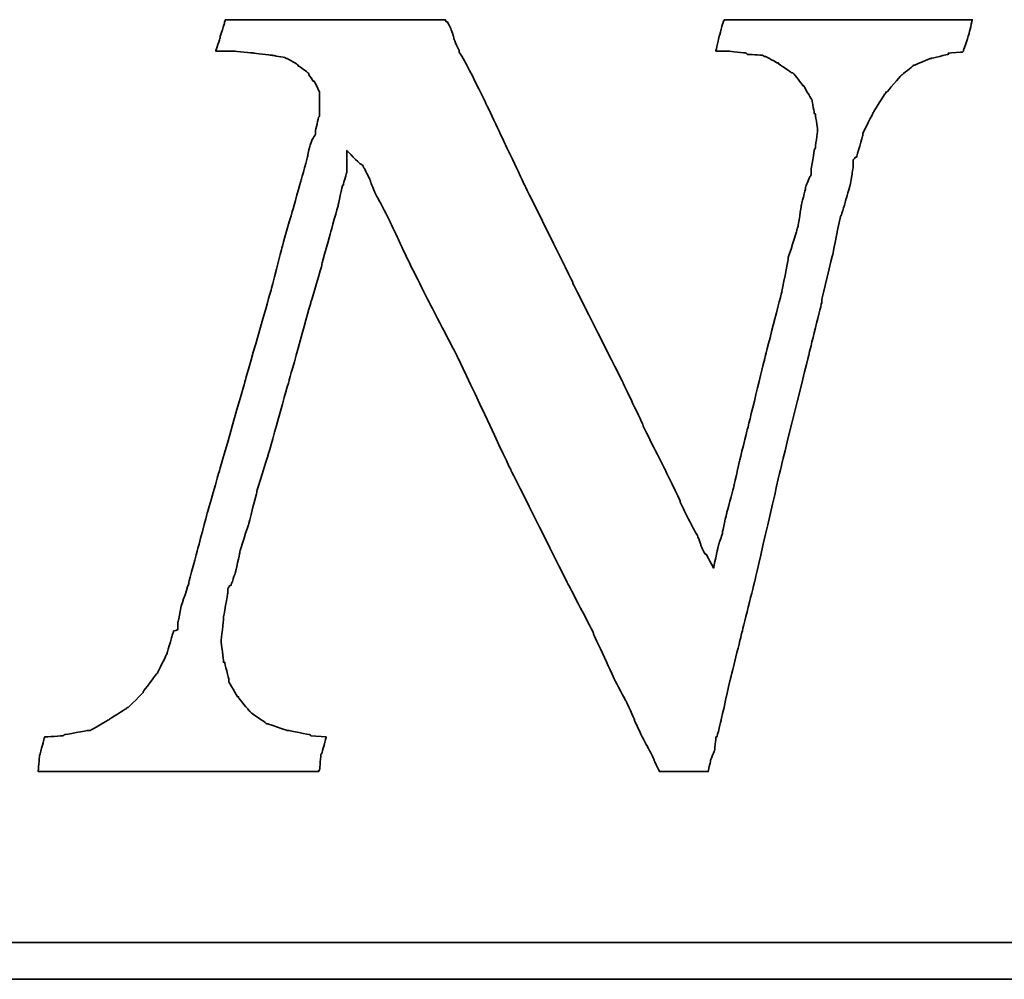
# Model space of a CAD drawing. Header units: millimetres. Extents: x -212 to 3135, y -1694 to 860.
# Tile 140 of 256: x 83.52 to 88.9, y -1119.65 to -1114.4. Entities that reach past the tile are written whole.
import ezdxf

# ---------------------------------------------------------------- set-up
doc = ezdxf.new("R2010")
doc.units = ezdxf.units.MM
doc.layers.add('DIM', color=4, linetype='CONTINUOUS')
doc.layers.add('layer 1', color=7, linetype='CONTINUOUS')

# ---------------------------------------------------------------- blocks, each defined once
blk = doc.blocks.new('TBI MOTION logo(完整正式版)')
at = {"layer": 'layer 1', "color": 22, "lineweight": 35}
for points, knots in [([(58.92625, -7.91875), (58.92625, -7.91875), (58.58625, -7.89375), (58.58625, -7.89375), (58.58625, -7.89375), (58.58625, -7.89375), (58.56625, -7.87125), (58.56625, -7.87125), (58.56625, -7.87125), (58.56625, -7.87125), (58.08375, -7.77375), (58.08375, -7.77375), (58.08375, -7.77375), (58.08375, -7.77375), (58.06125, -7.77375), (58.06125, -7.77375), (58.06125, -7.77375), (58.06125, -7.77375), (57.62625, -7.63125), (57.62625, -7.63125), (57.62625, -7.63125), (57.62625, -7.63125), (57.60625, -7.63125), (57.60625, -7.63125), (57.60625, -7.63125), (57.60625, -7.63125), (57.58125, -7.60625), (57.58125, -7.60625), (57.58125, -7.60625), (57.58125, -7.60625), (57.26625, -7.38875), (57.26625, -7.38875), (57.26625, -7.38875), (57.26625, -7.38875), (57.24625, -7.36875), (57.24625, -7.36875), (57.24625, -7.36875), (57.24625, -7.36875), (57.22125, -7.34375), (57.22125, -7.34375), (57.22125, -7.34375), (57.22125, -7.34375), (56.98125, -7.05375), (56.98125, -7.05375), (56.98125, -7.05375), (56.98125, -7.05375), (56.98125, -7.02875), (56.98125, -7.02875), (56.98125, -7.02875), (56.98125, -7.02875), (56.95625, -7.02875), (56.95625, -7.02875), (56.95625, -7.02875), (56.95625, -7.02875), (56.76625, -6.69625), (56.76625, -6.69625), (56.76625, -6.69625), (56.76625, -6.69625), (56.76625, -6.67125), (56.76625, -6.67125), (56.76625, -6.67125), (56.76625, -6.67125), (56.76625, -6.64875), (56.76625, -6.64875), (56.76625, -6.64875), (56.76625, -6.64875), (56.67125, -6.26375), (56.67125, -6.26375), (56.67125, -6.26375), (56.67125, -6.26375), (56.64625, -6.26375), (56.64625, -6.26375), (56.64625, -6.26375), (56.64625, -6.26375), (56.64625, -6.23875), (56.64625, -6.23875), (56.64625, -6.23875), (56.64625, -6.23875), (56.59625, -5.80875), (56.59625, -5.80875), (56.59625, -5.80875), (56.59625, -5.80875), (56.59625, -5.78375), (56.59625, -5.78375), (56.59625, -5.78375), (56.59625, -5.78375), (56.64625, -5.30375), (56.64625, -5.30375), (56.64625, -5.30375), (56.64625, -5.30375), (56.64625, -5.27875), (56.64625, -5.27875), (56.64625, -5.27875), (56.64625, -5.27875), (56.74125, -4.72875), (56.74125, -4.72875), (56.74125, -4.72875), (56.74125, -4.72875), (56.74125, -4.67875), (56.74125, -4.67875), (56.74125, -4.67875), (56.74125, -4.67875), (56.74125, -4.63375), (56.74125, -4.63375), (56.74125, -4.63375), (56.74125, -4.63375), (56.79125, -4.55875), (56.79125, -4.55875), (56.79125, -4.55875), (56.79125, -4.55875), (56.81125, -4.55875), (56.81125, -4.55875), (56.81125, -4.55875), (56.81125, -4.55875), (56.91125, -4.27375), (56.91125, -4.27375), (56.91125, -4.27375), (56.91125, -4.27375), (57.00625, -3.83874), (57.00625, -3.83874), (57.00625, -3.83874), (57.00625, -3.83874), (57.00625, -3.81374), (57.00625, -3.81374), (57.00625, -3.81374), (57.00625, -3.81374), (57.19875, -3.21374), (57.19875, -3.21374), (57.19875, -3.21374), (57.19875, -3.21374), (57.38625, -2.49625), (57.38625, -2.49625), (57.38625, -2.49625), (57.38625, -2.49625), (57.38625, -2.47374), (57.38625, -2.47374), (57.38625, -2.47374), (57.38625, -2.47374), (57.62625, -1.70375), (57.62625, -1.70375), (57.62625, -1.70375), (57.62625, -1.70375), (58.10625, 0.00125), (58.10625, 0.00125), (58.10625, 0.00125), (58.10625, 0.00125), (58.58625, 1.72625), (58.58625, 1.72625), (58.58625, 1.72625), (58.58625, 1.72625), (58.82625, 2.54125), (58.82625, 2.54125), (58.82625, 2.54125), (58.82625, 2.54125), (58.82625, 2.56374), (58.82625, 2.56374), (58.82625, 2.56374), (58.82625, 2.56374), (59.02125, 3.26125), (59.02125, 3.26125), (59.02125, 3.26125), (59.02125, 3.26125), (59.18625, 3.86125), (59.18625, 3.86125), (59.18625, 3.86125), (59.18625, 3.86125), (59.28625, 4.31875), (59.28625, 4.31875), (59.28625, 4.31875), (59.28625, 4.31875), (59.30625, 4.31875), (59.30625, 4.31875), (59.30625, 4.31875), (59.30625, 4.31875), (59.30625, 4.34125), (59.30625, 4.34125), (59.30625, 4.34125), (59.30625, 4.34125), (59.38125, 4.60625), (59.38125, 4.60625), (59.38125, 4.60625), (59.38125, 4.60625), (59.38125, 4.65125), (59.38125, 4.65125), (59.38125, 4.65125), (59.38125, 4.65125), (59.38125, 5.08625), (59.38125, 5.08625), (59.38125, 5.08625), (59.38125, 5.08625), (59.66625, 4.79624), (59.66625, 4.79624), (59.66625, 4.79624), (59.66625, 4.79624), (59.74125, 4.75124), (59.74125, 4.75124), (59.74125, 4.75124), (59.74125, 4.75124), (59.74125, 4.72624), (59.74125, 4.72624), (59.74125, 4.72624), (59.74125, 4.72624), (59.76125, 4.70124), (59.76125, 4.70124), (59.76125, 4.70124), (59.76125, 4.70124), (59.81125, 4.60625), (59.81125, 4.60625), (59.81125, 4.60625), (59.81125, 4.60625), (59.90625, 4.41125), (59.90625, 4.41125), (59.90625, 4.41125), (59.90625, 4.41125), (59.90625, 4.39125), (59.90625, 4.39125), (59.90625, 4.39125), (59.90625, 4.39125), (60.00375, 4.15124), (60.00375, 4.15124), (60.00375, 4.15124), (60.00375, 4.15124), (60.14625, 3.88374), (60.14625, 3.88374), (60.14625, 3.88374), (60.14625, 3.88374), (60.34125, 3.50124), (60.34125, 3.50124), (60.34125, 3.50124), (60.34125, 3.50124), (60.53125, 3.09125), (60.53125, 3.09125), (60.53125, 3.09125), (60.53125, 3.09125), (60.74625, 2.63625), (60.74625, 2.63625), (60.74625, 2.63625), (60.74625, 2.63625), (61.25125, 1.63124), (61.25125, 1.63124), (61.25125, 1.63124), (61.25125, 1.63124), (61.85125, 0.47625), (61.85125, 0.47625), (61.85125, 0.47625), (61.85125, 0.47625), (63.02625, -2.01874), (63.02625, -2.01874), (63.02625, -2.01874), (63.02625, -2.01874), (64.27625, -4.51374), (64.27625, -4.51374), (64.27625, -4.51374), (64.27625, -4.51374), (64.85125, -5.61375), (64.85125, -5.61375), (64.85125, -5.61375), (64.85125, -5.61375), (64.85125, -5.64125), (64.85125, -5.64125), (64.85125, -5.64125), (64.85125, -5.64125), (65.32875, -6.67125), (65.32875, -6.67125), (65.32875, -6.67125), (65.32875, -6.67125), (65.57125, -7.12875), (65.57125, -7.12875), (65.57125, -7.12875), (65.57125, -7.12875), (65.76125, -7.53625), (65.76125, -7.53625), (65.76125, -7.53625), (65.76125, -7.53625), (65.76125, -7.55625), (65.76125, -7.55625), (65.76125, -7.55625), (65.76125, -7.55625), (65.90375, -7.87125), (65.90375, -7.87125), (65.90375, -7.87125), (65.90375, -7.87125), (66.07125, -8.18125), (66.07125, -8.18125), (66.07125, -8.18125), (66.07125, -8.18125), (66.19125, -8.42375), (66.19125, -8.42375), (66.19125, -8.42375), (66.19125, -8.42375), (66.19125, -8.44375), (66.19125, -8.44375), (66.19125, -8.44375), (66.19125, -8.44375), (66.29125, -8.63875), (66.29125, -8.63875), (66.29125, -8.63875), (66.29125, -8.63875), (66.31125, -8.68625), (66.31125, -8.68625), (66.31125, -8.68625), (66.31125, -8.68625), (66.38375, -8.68625), (66.38375, -8.68625), (66.38375, -8.68625), (66.38375, -8.68625), (66.84125, -8.68625), (66.84125, -8.68625), (66.84125, -8.68625), (66.84125, -8.68625), (67.29625, -8.68625), (67.29625, -8.68625), (67.29625, -8.68625), (67.29625, -8.68625), (67.36625, -8.68625), (67.36625, -8.68625), (67.36625, -8.68625), (67.36625, -8.68625), (67.39125, -8.68625), (67.39125, -8.68625), (67.39125, -8.68625), (67.39125, -8.68625), (67.44125, -8.46875), (67.44125, -8.46875), (67.44125, -8.46875), (67.44125, -8.46875), (67.44125, -8.44375), (67.44125, -8.44375), (67.44125, -8.44375), (67.44125, -8.44375), (67.53625, -8.20375), (67.53625, -8.20375), (67.53625, -8.20375), (67.53625, -8.20375), (67.56125, -7.94375), (67.56125, -7.94375), (67.56125, -7.94375), (67.56125, -7.94375), (67.56125, -7.91875), (67.56125, -7.91875), (67.56125, -7.91875), (67.56125, -7.91875), (67.58625, -7.91875), (67.58625, -7.91875), (67.58625, -7.91875), (67.58625, -7.91875), (67.68125, -7.53625), (67.68125, -7.53625), (67.68125, -7.53625), (67.68125, -7.53625), (67.87375, -6.67125), (67.87375, -6.67125), (67.87375, -6.67125), (67.87375, -6.67125), (68.13625, -5.61375), (68.13625, -5.61375), (68.13625, -5.61375), (68.13625, -5.61375), (68.42375, -4.46374), (68.42375, -4.46374), (68.42375, -4.46374), (68.42375, -4.46374), (68.99875, -1.96874), (68.99875, -1.96874), (68.99875, -1.96874), (68.99875, -1.96874), (69.62625, 0.57625), (69.62625, 0.57625), (69.62625, 0.57625), (69.62625, 0.57625), (69.91125, 1.72625), (69.91125, 1.72625), (69.91125, 1.72625), (69.91125, 1.72625), (69.91125, 1.77625), (69.91125, 1.77625), (69.91125, 1.77625), (69.91125, 1.77625), (70.15125, 2.78124), (70.15125, 2.78124), (70.15125, 2.78124), (70.15125, 2.78124), (70.32125, 3.62125), (70.32125, 3.62125), (70.32125, 3.62125), (70.32125, 3.62125), (70.34125, 3.64625), (70.34125, 3.64625), (70.34125, 3.64625), (70.34125, 3.64625), (70.44125, 3.98125), (70.44125, 3.98125), (70.44125, 3.98125), (70.44125, 3.98125), (70.53625, 4.31875), (70.53625, 4.31875), (70.53625, 4.31875), (70.53625, 4.31875), (70.58125, 4.55875), (70.58125, 4.55875), (70.58125, 4.55875), (70.58125, 4.55875), (70.60625, 4.72624), (70.60625, 4.72624), (70.60625, 4.72624), (70.60625, 4.72624), (70.60625, 4.79624), (70.60625, 4.79624), (70.60625, 4.79624), (70.60625, 4.79624), (70.60625, 4.87125), (70.60625, 4.87125), (70.60625, 4.87125), (70.60625, 4.87125), (70.65625, 4.94125), (70.65625, 4.94125), (70.65625, 4.94125), (70.65625, 4.94125), (70.68125, 4.94125), (70.68125, 4.94125), (70.68125, 4.94125), (70.68125, 4.94125), (70.82125, 5.42125), (70.82125, 5.42125), (70.82125, 5.42125), (70.82125, 5.42125), (70.82125, 5.44625), (70.82125, 5.44625), (70.82125, 5.44625), (70.82125, 5.44625), (70.82125, 5.47125), (70.82125, 5.47125), (70.82125, 5.47125), (70.82125, 5.47125), (71.06125, 5.94625), (71.06125, 5.94625), (71.06125, 5.94625), (71.06125, 5.94625), (71.30125, 6.33124), (71.30125, 6.33124), (71.30125, 6.33124), (71.30125, 6.33124), (71.32625, 6.35625), (71.32625, 6.35625), (71.32625, 6.35625), (71.32625, 6.35625), (71.32625, 6.38124), (71.32625, 6.38124), (71.32625, 6.38124), (71.32625, 6.38124), (71.35125, 6.38124), (71.35125, 6.38124), (71.35125, 6.38124), (71.35125, 6.38124), (71.66125, 6.74125), (71.66125, 6.74125), (71.66125, 6.74125), (71.66125, 6.74125), (71.68625, 6.76625), (71.68625, 6.76625), (71.68625, 6.76625), (71.68625, 6.76625), (71.92625, 6.95624), (71.92625, 6.95624), (71.92625, 6.95624), (71.92625, 6.95624), (71.95125, 6.98125), (71.95125, 6.98125), (71.95125, 6.98125), (71.95125, 6.98125), (71.97625, 6.98125), (71.97625, 6.98125), (71.97625, 6.98125), (71.97625, 6.98125), (72.31125, 7.12624), (72.31125, 7.12624), (72.31125, 7.12624), (72.31125, 7.12624), (72.33375, 7.12624), (72.33375, 7.12624), (72.33375, 7.12624), (72.33375, 7.12624), (72.71625, 7.21875), (72.71625, 7.21875), (72.71625, 7.21875), (72.71625, 7.21875), (72.71625, 7.24624), (72.71625, 7.24624), (72.71625, 7.24624), (72.71625, 7.24624), (72.74125, 7.24624), (72.74125, 7.24624), (72.74125, 7.24624), (72.74125, 7.24624), (73.03124, 7.26624), (73.03124, 7.26624), (73.03124, 7.26624), (73.03124, 7.26624), (73.05375, 7.29125), (73.05375, 7.29125), (73.05375, 7.29125), (73.05375, 7.29125), (73.05375, 7.31625), (73.05375, 7.31625), (73.05375, 7.31625), (73.05375, 7.31625), (73.17625, 7.67625), (73.17625, 7.67625), (73.17625, 7.67625), (73.17625, 7.67625), (73.24625, 7.98625), (73.24625, 7.98625), (73.24625, 7.98625), (73.24625, 7.98625), (73.19625, 7.98625), (73.19625, 7.98625), (73.19625, 7.98625), (73.19625, 7.98625), (72.93625, 7.98625), (72.93625, 7.98625), (72.93625, 7.98625), (72.93625, 7.98625), (72.55125, 7.98625), (72.55125, 7.98625), (72.55125, 7.98625), (72.55125, 7.98625), (72.09625, 7.98625), (72.09625, 7.98625), (72.09625, 7.98625), (72.09625, 7.98625), (71.64125, 7.98625), (71.64125, 7.98625), (71.64125, 7.98625), (71.64125, 7.98625), (70.53625, 7.98625), (70.53625, 7.98625), (70.53625, 7.98625), (70.53625, 7.98625), (69.47875, 7.98625), (69.47875, 7.98625), (69.47875, 7.98625), (69.47875, 7.98625), (68.95125, 7.98625), (68.95125, 7.98625), (68.95125, 7.98625), (68.95125, 7.98625), (68.52125, 7.98625), (68.52125, 7.98625), (68.52125, 7.98625), (68.52125, 7.98625), (68.13625, 7.98625), (68.13625, 7.98625), (68.13625, 7.98625), (68.13625, 7.98625), (67.87375, 7.98625), (67.87375, 7.98625), (67.87375, 7.98625), (67.87375, 7.98625), (67.75125, 7.98625), (67.75125, 7.98625), (67.75125, 7.98625), (67.75125, 7.98625), (67.72625, 7.94125), (67.72625, 7.94125), (67.72625, 7.94125), (67.72625, 7.94125), (67.63125, 7.60625), (67.63125, 7.60625), (67.63125, 7.60625), (67.63125, 7.60625), (67.56125, 7.29125), (67.56125, 7.29125), (67.56125, 7.29125), (67.56125, 7.29125), (67.72625, 7.29125), (67.72625, 7.29125), (67.72625, 7.29125), (67.72625, 7.29125), (67.82625, 7.29125), (67.82625, 7.29125), (67.82625, 7.29125), (67.82625, 7.29125), (67.84625, 7.29125), (67.84625, 7.29125), (67.84625, 7.29125), (67.84625, 7.29125), (68.23125, 7.24624), (68.23125, 7.24624), (68.23125, 7.24624), (68.23125, 7.24624), (68.25875, 7.21875), (68.25875, 7.21875), (68.25875, 7.21875), (68.25875, 7.21875), (68.59125, 7.19624), (68.59125, 7.19624), (68.59125, 7.19624), (68.59125, 7.19624), (68.64125, 7.17125), (68.64125, 7.17125), (68.64125, 7.17125), (68.64125, 7.17125), (68.66625, 7.17125), (68.66625, 7.17125), (68.66625, 7.17125), (68.66625, 7.17125), (68.92625, 7.02624), (68.92625, 7.02624), (68.92625, 7.02624), (68.92625, 7.02624), (68.95125, 7.02624), (68.95125, 7.02624), (68.95125, 7.02624), (68.95125, 7.02624), (68.95125, 7.00624), (68.95125, 7.00624), (68.95125, 7.00624), (68.95125, 7.00624), (69.23875, 6.81125), (69.23875, 6.81125), (69.23875, 6.81125), (69.23875, 6.81125), (69.26625, 6.81125), (69.26625, 6.81125), (69.26625, 6.81125), (69.26625, 6.81125), (69.28625, 6.78625), (69.28625, 6.78625), (69.28625, 6.78625), (69.28625, 6.78625), (69.47875, 6.54875), (69.47875, 6.54875), (69.47875, 6.54875), (69.47875, 6.54875), (69.47875, 6.52375), (69.47875, 6.52375), (69.47875, 6.52375), (69.47875, 6.52375), (69.50625, 6.52375), (69.50625, 6.52375), (69.50625, 6.52375), (69.50625, 6.52375), (69.67125, 6.23625), (69.67125, 6.23625), (69.67125, 6.23625), (69.67125, 6.23625), (69.69375, 6.21125), (69.69375, 6.21125), (69.69375, 6.21125), (69.69375, 6.21125), (69.69375, 6.18625), (69.69375, 6.18625), (69.69375, 6.18625), (69.69375, 6.18625), (69.74625, 5.89875), (69.74625, 5.89875), (69.74625, 5.89875), (69.74625, 5.89875), (69.76625, 5.89875), (69.76625, 5.89875), (69.76625, 5.89875), (69.76625, 5.89875), (69.81375, 5.56625), (69.81375, 5.56625), (69.81375, 5.56625), (69.81375, 5.56625), (69.81375, 5.54125), (69.81375, 5.54125), (69.81375, 5.54125), (69.81375, 5.54125), (69.81375, 5.51625), (69.81375, 5.51625), (69.81375, 5.51625), (69.81375, 5.51625), (69.76625, 5.13125), (69.76625, 5.13125), (69.76625, 5.13125), (69.76625, 5.13125), (69.74625, 5.10874), (69.74625, 5.10874), (69.74625, 5.10874), (69.74625, 5.10874), (69.67125, 4.65125), (69.67125, 4.65125), (69.67125, 4.65125), (69.67125, 4.65125), (69.67125, 4.55875), (69.67125, 4.55875), (69.67125, 4.55875), (69.67125, 4.55875), (69.67125, 4.53125), (69.67125, 4.53125), (69.67125, 4.53125), (69.67125, 4.53125), (69.64625, 4.50874), (69.64625, 4.50874), (69.64625, 4.50874), (69.64625, 4.50874), (69.55125, 4.27125), (69.55125, 4.27125), (69.55125, 4.27125), (69.55125, 4.27125), (69.55125, 4.24625), (69.55125, 4.24625), (69.55125, 4.24625), (69.55125, 4.24625), (69.45375, 3.86125), (69.45375, 3.86125), (69.45375, 3.86125), (69.45375, 3.86125), (69.38625, 3.40624), (69.38625, 3.40624), (69.38625, 3.40624), (69.38625, 3.40624), (69.35875, 3.33125), (69.35875, 3.33125), (69.35875, 3.33125), (69.35875, 3.33125), (69.35875, 3.30875), (69.35875, 3.30875), (69.35875, 3.30875), (69.35875, 3.30875), (69.16625, 2.71125), (69.16625, 2.71125), (69.16625, 2.71125), (69.16625, 2.71125), (69.16625, 2.66375), (69.16625, 2.66375), (69.16625, 2.66375), (69.16625, 2.66375), (69.02625, 1.96374), (69.02625, 1.96374), (69.02625, 1.96374), (69.02625, 1.96374), (68.64125, 0.45624), (68.64125, 0.45624), (68.64125, 0.45624), (68.64125, 0.45624), (68.25875, -1.10625), (68.25875, -1.10625), (68.25875, -1.10625), (68.25875, -1.10625), (68.08625, -1.80125), (68.08625, -1.80125), (68.08625, -1.80125), (68.08625, -1.80125), (67.94625, -2.42625), (67.94625, -2.42625), (67.94625, -2.42625), (67.94625, -2.42625), (67.80125, -2.95375), (67.80125, -2.95375), (67.80125, -2.95375), (67.80125, -2.95375), (67.70625, -3.38375), (67.70625, -3.38375), (67.70625, -3.38375), (67.70625, -3.38375), (67.70625, -3.40875), (67.70625, -3.40875), (67.70625, -3.40875), (67.70625, -3.40875), (67.63125, -3.62375), (67.63125, -3.62375), (67.63125, -3.62375), (67.63125, -3.62375), (67.60625, -3.72125), (67.60625, -3.72125), (67.60625, -3.72125), (67.60625, -3.72125), (67.51125, -4.17375), (67.51125, -4.17375), (67.51125, -4.17375), (67.51125, -4.17375), (67.34625, -3.86374), (67.34625, -3.86374), (67.34625, -3.86374), (67.34625, -3.86374), (67.32125, -3.86374), (67.32125, -3.86374), (67.32125, -3.86374), (67.32125, -3.86374), (67.27125, -3.76874), (67.27125, -3.76874), (67.27125, -3.76874), (67.27125, -3.76874), (67.22625, -3.67374), (67.22625, -3.67374), (67.22625, -3.67374), (67.22625, -3.67374), (67.22625, -3.64875), (67.22625, -3.64875), (67.22625, -3.64875), (67.22625, -3.64875), (67.15125, -3.45375), (67.15125, -3.45375), (67.15125, -3.45375), (67.15125, -3.45375), (67.05625, -3.28875), (67.05625, -3.28875), (67.05625, -3.28875), (67.05625, -3.28875), (66.91125, -3.00125), (66.91125, -3.00125), (66.91125, -3.00125), (66.91125, -3.00125), (66.77125, -2.71375), (66.77125, -2.71375), (66.77125, -2.71375), (66.77125, -2.71375), (66.77125, -2.68875), (66.77125, -2.68875), (66.77125, -2.68875), (66.77125, -2.68875), (66.41125, -1.94374), (66.41125, -1.94374), (66.41125, -1.94374), (66.41125, -1.94374), (65.95125, -1.03375), (65.95125, -1.03375), (65.95125, -1.03375), (65.95125, -1.03375), (65.95125, -1.00875), (65.95125, -1.00875), (65.95125, -1.00875), (65.95125, -1.00875), (65.49625, -0.04874), (65.49625, -0.04874), (65.49625, -0.04874), (65.49625, -0.04874), (64.39375, 2.13624), (64.39375, 2.13624), (64.39375, 2.13624), (64.39375, 2.13624), (64.39375, 2.15624), (64.39375, 2.15624), (64.39375, 2.15624), (64.39375, 2.15624), (63.33625, 4.29125), (63.33625, 4.29125), (63.33625, 4.29125), (63.33625, 4.29125), (62.85625, 5.30125), (62.85625, 5.30125), (62.85625, 5.30125), (62.85625, 5.30125), (62.42625, 6.21125), (62.42625, 6.21125), (62.42625, 6.21125), (62.42625, 6.21125), (62.04125, 6.98125), (62.04125, 6.98125), (62.04125, 6.98125), (62.04125, 6.98125), (61.87375, 7.26624), (61.87375, 7.26624), (61.87375, 7.26624), (61.87375, 7.26624), (61.87375, 7.29125), (61.87375, 7.29125), (61.87375, 7.29125), (61.87375, 7.29125), (61.75625, 7.55625), (61.75625, 7.55625), (61.75625, 7.55625), (61.75625, 7.55625), (61.75625, 7.58124), (61.75625, 7.58124), (61.75625, 7.58124), (61.75625, 7.58124), (61.68375, 7.79375), (61.68375, 7.79375), (61.68375, 7.79375), (61.68375, 7.79375), (61.61125, 7.94125), (61.61125, 7.94125), (61.61125, 7.94125), (61.61125, 7.94125), (61.58625, 7.94125), (61.58625, 7.94125), (61.58625, 7.94125), (61.58625, 7.94125), (61.56375, 7.98625), (61.56375, 7.98625), (61.56375, 7.98625), (61.56375, 7.98625), (61.41875, 7.98625), (61.41875, 7.98625), (61.41875, 7.98625), (61.41875, 7.98625), (61.18125, 7.98625), (61.18125, 7.98625), (61.18125, 7.98625), (61.18125, 7.98625), (60.84125, 7.98625), (60.84125, 7.98625), (60.84125, 7.98625), (60.84125, 7.98625), (60.02625, 7.98625), (60.02625, 7.98625), (60.02625, 7.98625), (60.02625, 7.98625), (59.11625, 7.98625), (59.11625, 7.98625), (59.11625, 7.98625), (59.11625, 7.98625), (58.15625, 7.98625), (58.15625, 7.98625), (58.15625, 7.98625), (58.15625, 7.98625), (57.34125, 7.98625), (57.34125, 7.98625), (57.34125, 7.98625), (57.34125, 7.98625), (57.00625, 7.98625), (57.00625, 7.98625), (57.00625, 7.98625), (57.00625, 7.98625), (56.76625, 7.98625), (56.76625, 7.98625), (56.76625, 7.98625), (56.76625, 7.98625), (56.69125, 7.98625), (56.69125, 7.98625), (56.69125, 7.98625), (56.69125, 7.98625), (56.67125, 7.94125), (56.67125, 7.94125), (56.67125, 7.94125), (56.67125, 7.94125), (56.67125, 7.91625), (56.67125, 7.91625), (56.67125, 7.91625), (56.67125, 7.91625), (56.57125, 7.60625), (56.57125, 7.60625), (56.57125, 7.60625), (56.57125, 7.60625), (56.57125, 7.58124), (56.57125, 7.58124), (56.57125, 7.58124), (56.57125, 7.58124), (56.47625, 7.29125), (56.47625, 7.29125), (56.47625, 7.29125), (56.47625, 7.29125), (56.57125, 7.29125), (56.57125, 7.29125), (56.57125, 7.29125), (56.57125, 7.29125), (56.76625, 7.29125), (56.76625, 7.29125), (56.76625, 7.29125), (56.76625, 7.29125), (56.86125, 7.29125), (56.86125, 7.29125), (56.86125, 7.29125), (56.86125, 7.29125), (56.88625, 7.29125), (56.88625, 7.29125), (56.88625, 7.29125), (56.88625, 7.29125), (57.31625, 7.24624), (57.31625, 7.24624), (57.31625, 7.24624), (57.31625, 7.24624), (57.70125, 7.19624), (57.70125, 7.19624), (57.70125, 7.19624), (57.70125, 7.19624), (57.72625, 7.19624), (57.72625, 7.19624), (57.72625, 7.19624), (57.72625, 7.19624), (58.01125, 7.14624), (58.01125, 7.14624), (58.01125, 7.14624), (58.01125, 7.14624), (58.03625, 7.12624), (58.03625, 7.12624), (58.03625, 7.12624), (58.03625, 7.12624), (58.06125, 7.12624), (58.06125, 7.12624), (58.06125, 7.12624), (58.06125, 7.12624), (58.30125, 6.98125), (58.30125, 6.98125), (58.30125, 6.98125), (58.30125, 6.98125), (58.30125, 6.95624), (58.30125, 6.95624), (58.30125, 6.95624), (58.30125, 6.95624), (58.32375, 6.95624), (58.32375, 6.95624), (58.32375, 6.95624), (58.32375, 6.95624), (58.51625, 6.81125), (58.51625, 6.81125), (58.51625, 6.81125), (58.51625, 6.81125), (58.54125, 6.78625), (58.54125, 6.78625), (58.54125, 6.78625), (58.54125, 6.78625), (58.54125, 6.76625), (58.54125, 6.76625), (58.54125, 6.76625), (58.54125, 6.76625), (58.63625, 6.62124), (58.63625, 6.62124), (58.63625, 6.62124), (58.63625, 6.62124), (58.65875, 6.62124), (58.65875, 6.62124), (58.65875, 6.62124), (58.65875, 6.62124), (58.75625, 6.42625), (58.75625, 6.42625), (58.75625, 6.42625), (58.75625, 6.42625), (58.77875, 6.38124), (58.77875, 6.38124), (58.77875, 6.38124), (58.77875, 6.38124), (58.77875, 6.33124), (58.77875, 6.33124), (58.77875, 6.33124), (58.77875, 6.33124), (58.77875, 6.09125), (58.77875, 6.09125), (58.77875, 6.09125), (58.77875, 6.09125), (58.77875, 5.85125), (58.77875, 5.85125), (58.77875, 5.85125), (58.77875, 5.85125), (58.75625, 5.82625), (58.75625, 5.82625), (58.75625, 5.82625), (58.75625, 5.82625), (58.68625, 5.51625), (58.68625, 5.51625), (58.68625, 5.51625), (58.68625, 5.51625), (58.68625, 5.47125), (58.68625, 5.47125), (58.68625, 5.47125), (58.68625, 5.47125), (58.68625, 5.44625), (58.68625, 5.44625), (58.68625, 5.44625), (58.68625, 5.44625), (58.65875, 5.39625), (58.65875, 5.39625), (58.65875, 5.39625), (58.65875, 5.39625), (58.61125, 5.32624), (58.61125, 5.32624), (58.61125, 5.32624), (58.61125, 5.32624), (58.56625, 5.20375), (58.56625, 5.20375), (58.56625, 5.20375), (58.56625, 5.20375), (58.51625, 4.99125), (58.51625, 4.99125), (58.51625, 4.99125), (58.51625, 4.99125), (58.51625, 4.96625), (58.51625, 4.96625), (58.51625, 4.96625), (58.51625, 4.96625), (58.37125, 4.43625), (58.37125, 4.43625), (58.37125, 4.43625), (58.37125, 4.43625), (58.18125, 3.76625), (58.18125, 3.76625), (58.18125, 3.76625), (58.18125, 3.76625), (57.94125, 2.92624), (57.94125, 2.92624), (57.94125, 2.92624), (57.94125, 2.92624), (57.70125, 1.98874), (57.70125, 1.98874), (57.70125, 1.98874), (57.70125, 1.98874), (57.12625, -0.02374), (57.12625, -0.02374), (57.12625, -0.02374), (57.12625, -0.02374), (56.55125, -2.03875), (56.55125, -2.03875), (56.55125, -2.03875), (56.55125, -2.03875), (56.28625, -2.95375), (56.28625, -2.95375), (56.28625, -2.95375), (56.28625, -2.95375), (56.07125, -3.76874), (56.07125, -3.76874), (56.07125, -3.76874), (56.07125, -3.76874), (55.87625, -4.48874), (55.87625, -4.48874), (55.87625, -4.48874), (55.87625, -4.48874), (55.87625, -4.51374), (55.87625, -4.51374), (55.87625, -4.51374), (55.87625, -4.51374), (55.71125, -5.01625), (55.71125, -5.01625), (55.71125, -5.01625), (55.71125, -5.01625), (55.66125, -5.25375), (55.66125, -5.25375), (55.66125, -5.25375), (55.66125, -5.25375), (55.66125, -5.27875), (55.66125, -5.27875), (55.66125, -5.27875), (55.66125, -5.27875), (55.63625, -5.37375), (55.63625, -5.37375), (55.63625, -5.37375), (55.63625, -5.37375), (55.63625, -5.42375), (55.63625, -5.42375), (55.63625, -5.42375), (55.63625, -5.42375), (55.63625, -5.54125), (55.63625, -5.54125), (55.63625, -5.54125), (55.63625, -5.54125), (55.54125, -5.56875), (55.54125, -5.56875), (55.54125, -5.56875), (55.54125, -5.56875), (55.39625, -6.04875), (55.39625, -6.04875), (55.39625, -6.04875), (55.39625, -6.04875), (55.39625, -6.06875), (55.39625, -6.06875), (55.39625, -6.06875), (55.39625, -6.06875), (55.18125, -6.50375), (55.18125, -6.50375), (55.18125, -6.50375), (55.18125, -6.50375), (55.15625, -6.52875), (55.15625, -6.52875), (55.15625, -6.52875), (55.15625, -6.52875), (54.86875, -6.91125), (54.86875, -6.91125), (54.86875, -6.91125), (54.86875, -6.91125), (54.86875, -6.93375), (54.86875, -6.93375), (54.86875, -6.93375), (54.86875, -6.93375), (54.53125, -7.26875), (54.53125, -7.26875), (54.53125, -7.26875), (54.53125, -7.26875), (54.51125, -7.26875), (54.51125, -7.26875), (54.51125, -7.26875), (54.51125, -7.26875), (54.48625, -7.29625), (54.48625, -7.29625), (54.48625, -7.29625), (54.48625, -7.29625), (54.10375, -7.53625), (54.10375, -7.53625), (54.10375, -7.53625), (54.10375, -7.53625), (53.69625, -7.77375), (53.69625, -7.77375), (53.69625, -7.77375), (53.69625, -7.77375), (53.67125, -7.77375), (53.67125, -7.77375), (53.67125, -7.77375), (53.67125, -7.77375), (53.64625, -7.77375), (53.64625, -7.77375), (53.64625, -7.77375), (53.64625, -7.77375), (53.11625, -7.87125), (53.11625, -7.87125), (53.11625, -7.87125), (53.11625, -7.87125), (53.09625, -7.89375), (53.09625, -7.89375), (53.09625, -7.89375), (53.09625, -7.89375), (52.68625, -7.91875), (52.68625, -7.91875), (52.68625, -7.91875), (52.68625, -7.91875), (52.66125, -7.99125), (52.66125, -7.99125), (52.66125, -7.99125), (52.66125, -7.99125), (52.56625, -8.34875), (52.56625, -8.34875), (52.56625, -8.34875), (52.56625, -8.34875), (52.54125, -8.68625), (52.54125, -8.68625), (52.54125, -8.68625), (52.54125, -8.68625), (52.58875, -8.68625), (52.58875, -8.68625), (52.58875, -8.68625), (52.58875, -8.68625), (52.87625, -8.68625), (52.87625, -8.68625), (52.87625, -8.68625), (52.87625, -8.68625), (53.33625, -8.68625), (53.33625, -8.68625), (53.33625, -8.68625), (53.33625, -8.68625), (53.79125, -8.68625), (53.79125, -8.68625), (53.79125, -8.68625), (53.79125, -8.68625), (54.36625, -8.68625), (54.36625, -8.68625), (54.36625, -8.68625), (54.36625, -8.68625), (55.59125, -8.68625), (55.59125, -8.68625), (55.59125, -8.68625), (55.59125, -8.68625), (56.76625, -8.68625), (56.76625, -8.68625), (56.76625, -8.68625), (56.76625, -8.68625), (57.34125, -8.68625), (57.34125, -8.68625), (57.34125, -8.68625), (57.34125, -8.68625), (57.82125, -8.68625), (57.82125, -8.68625), (57.82125, -8.68625), (57.82125, -8.68625), (58.25125, -8.68625), (58.25125, -8.68625), (58.25125, -8.68625), (58.25125, -8.68625), (58.58625, -8.68625), (58.58625, -8.68625), (58.58625, -8.68625), (58.58625, -8.68625), (58.75625, -8.68625), (58.75625, -8.68625), (58.75625, -8.68625), (58.75625, -8.68625), (58.77875, -8.63875), (58.77875, -8.63875), (58.77875, -8.63875), (58.77875, -8.63875), (58.80625, -8.30375), (58.80625, -8.30375), (58.80625, -8.30375), (58.80625, -8.30375), (58.82625, -8.27875), (58.82625, -8.27875), (58.82625, -8.27875), (58.82625, -8.27875), (58.92625, -7.91875), (58.92625, -7.91875)], [0, 0, 0, 0, 0.003125, 0.003125, 0.003125, 0.00312501, 0.00625, 0.00625, 0.00625, 0.00625001, 0.009375, 0.009375, 0.009375, 0.00937501, 0.0125, 0.0125, 0.0125, 0.01250001, 0.015625, 0.015625, 0.015625, 0.01562501, 0.01875, 0.01875, 0.01875, 0.01875001, 0.021875, 0.021875, 0.021875, 0.02187501, 0.025, 0.025, 0.025, 0.02500001, 0.028125, 0.028125, 0.028125, 0.02812501, 0.03125, 0.03125, 0.03125, 0.03125001, 0.034375, 0.034375, 0.034375, 0.03437501, 0.0375, 0.0375, 0.0375, 0.03750001, 0.040625, 0.040625, 0.040625, 0.04062501, 0.04375, 0.04375, 0.04375, 0.04375001, 0.046875, 0.046875, 0.046875, 0.04687501, 0.05, 0.05, 0.05, 0.05000001, 0.053125, 0.053125, 0.053125, 0.05312501, 0.05625, 0.05625, 0.05625, 0.05625001, 0.059375, 0.059375, 0.059375, 0.05937501, 0.0625, 0.0625, 0.0625, 0.06250001, 0.065625, 0.065625, 0.065625, 0.06562501, 0.06875, 0.06875, 0.06875, 0.06875001, 0.071875, 0.071875, 0.071875, 0.07187501, 0.075, 0.075, 0.075, 0.07500001, 0.078125, 0.078125, 0.078125, 0.07812501, 0.08125, 0.08125, 0.08125, 0.08125001, 0.084375, 0.084375, 0.084375, 0.08437501, 0.0875, 0.0875, 0.0875, 0.08750001, 0.090625, 0.090625, 0.090625, 0.09062501, 0.09375, 0.09375, 0.09375, 0.09375001, 0.096875, 0.096875, 0.096875, 0.09687501, 0.1, 0.1, 0.1, 0.10000001, 0.103125, 0.103125, 0.103125, 0.10312501, 0.10625, 0.10625, 0.10625, 0.10625001, 0.109375, 0.109375, 0.109375, 0.10937501, 0.1125, 0.1125, 0.1125, 0.11250001, 0.115625, 0.115625, 0.115625, 0.11562501, 0.11875, 0.11875, 0.11875, 0.11875001, 0.121875, 0.121875, 0.121875, 0.12187501, 0.125, 0.125, 0.125, 0.12500001, 0.128125, 0.128125, 0.128125, 0.12812501, 0.13125, 0.13125, 0.13125, 0.13125001, 0.134375, 0.134375, 0.134375, 0.13437501, 0.1375, 0.1375, 0.1375, 0.13750001, 0.140625, 0.140625, 0.140625, 0.14062501, 0.14375, 0.14375, 0.14375, 0.14375001, 0.146875, 0.146875, 0.146875, 0.14687501, 0.15, 0.15, 0.15, 0.15000001, 0.153125, 0.153125, 0.153125, 0.15312501, 0.15625, 0.15625, 0.15625, 0.15625001, 0.159375, 0.159375, 0.159375, 0.15937501, 0.1625, 0.1625, 0.1625, 0.16250001, 0.165625, 0.165625, 0.165625, 0.16562501, 0.16875, 0.16875, 0.16875, 0.16875001, 0.171875, 0.171875, 0.171875, 0.17187501, 0.175, 0.175, 0.175, 0.17500001, 0.178125, 0.178125, 0.178125, 0.17812501, 0.18125, 0.18125, 0.18125, 0.18125001, 0.184375, 0.184375, 0.184375, 0.18437501, 0.1875, 0.1875, 0.1875, 0.18750001, 0.190625, 0.190625, 0.190625, 0.19062501, 0.19375, 0.19375, 0.19375, 0.19375001, 0.196875, 0.196875, 0.196875, 0.19687501, 0.2, 0.2, 0.2, 0.20000001, 0.203125, 0.203125, 0.203125, 0.20312501, 0.20625, 0.20625, 0.20625, 0.20625001, 0.209375, 0.209375, 0.209375, 0.20937501, 0.2125, 0.2125, 0.2125, 0.21250001, 0.215625, 0.215625, 0.215625, 0.21562501, 0.21875, 0.21875, 0.21875, 0.21875001, 0.221875, 0.221875, 0.221875, 0.22187501, 0.225, 0.225, 0.225, 0.22500001, 0.228125, 0.228125, 0.228125, 0.22812501, 0.23125, 0.23125, 0.23125, 0.23125001, 0.234375, 0.234375, 0.234375, 0.23437501, 0.2375, 0.2375, 0.2375, 0.23750001, 0.240625, 0.240625, 0.240625, 0.24062501, 0.24375, 0.24375, 0.24375, 0.24375001, 0.246875, 0.246875, 0.246875, 0.24687501, 0.25, 0.25, 0.25, 0.25000001, 0.253125, 0.253125, 0.253125, 0.25312501, 0.25625, 0.25625, 0.25625, 0.25625001, 0.259375, 0.259375, 0.259375, 0.25937501, 0.2625, 0.2625, 0.2625, 0.26250001, 0.265625, 0.265625, 0.265625, 0.26562501, 0.26875, 0.26875, 0.26875, 0.26875001, 0.271875, 0.271875, 0.271875, 0.27187501, 0.275, 0.275, 0.275, 0.27500001, 0.278125, 0.278125, 0.278125, 0.27812501, 0.28125, 0.28125, 0.28125, 0.28125001, 0.284375, 0.284375, 0.284375, 0.28437501, 0.2875, 0.2875, 0.2875, 0.28750001, 0.290625, 0.290625, 0.290625, 0.29062501, 0.29375, 0.29375, 0.29375, 0.29375001, 0.296875, 0.296875, 0.296875, 0.29687501, 0.3, 0.3, 0.3, 0.30000001, 0.303125, 0.303125, 0.303125, 0.30312501, 0.30625, 0.30625, 0.30625, 0.30625001, 0.309375, 0.309375, 0.309375, 0.30937501, 0.3125, 0.3125, 0.3125, 0.31250001, 0.315625, 0.315625, 0.315625, 0.31562501, 0.31875, 0.31875, 0.31875, 0.31875001, 0.321875, 0.321875, 0.321875, 0.32187501, 0.325, 0.325, 0.325, 0.32500001, 0.328125, 0.328125, 0.328125, 0.32812501, 0.33125, 0.33125, 0.33125, 0.33125001, 0.334375, 0.334375, 0.334375, 0.33437501, 0.3375, 0.3375, 0.3375, 0.33750001, 0.340625, 0.340625, 0.340625, 0.34062501, 0.34375, 0.34375, 0.34375, 0.34375001, 0.346875, 0.346875, 0.346875, 0.34687501, 0.35, 0.35, 0.35, 0.35000001, 0.353125, 0.353125, 0.353125, 0.35312501, 0.35625, 0.35625, 0.35625, 0.35625001, 0.359375, 0.359375, 0.359375, 0.35937501, 0.3625, 0.3625, 0.3625, 0.36250001, 0.365625, 0.365625, 0.365625, 0.36562501, 0.36875, 0.36875, 0.36875, 0.36875001, 0.371875, 0.371875, 0.371875, 0.37187501, 0.375, 0.375, 0.375, 0.37500001, 0.378125, 0.378125, 0.378125, 0.37812501, 0.38125, 0.38125, 0.38125, 0.38125001, 0.384375, 0.384375, 0.384375, 0.38437501, 0.3875, 0.3875, 0.3875, 0.38750001, 0.390625, 0.390625, 0.390625, 0.39062501, 0.39375, 0.39375, 0.39375, 0.39375001, 0.396875, 0.396875, 0.396875, 0.39687501, 0.4, 0.4, 0.4, 0.40000001, 0.403125, 0.403125, 0.403125, 0.40312501, 0.40625, 0.40625, 0.40625, 0.40625001, 0.409375, 0.409375, 0.409375, 0.40937501, 0.4125, 0.4125, 0.4125, 0.41250001, 0.415625, 0.415625, 0.415625, 0.41562501, 0.41875, 0.41875, 0.41875, 0.41875001, 0.421875, 0.421875, 0.421875, 0.42187501, 0.425, 0.425, 0.425, 0.42500001, 0.428125, 0.428125, 0.428125, 0.42812501, 0.43125, 0.43125, 0.43125, 0.43125001, 0.434375, 0.434375, 0.434375, 0.43437501, 0.4375, 0.4375, 0.4375, 0.43750001, 0.440625, 0.440625, 0.440625, 0.44062501, 0.44375, 0.44375, 0.44375, 0.44375001, 0.446875, 0.446875, 0.446875, 0.44687501, 0.45, 0.45, 0.45, 0.45000001, 0.453125, 0.453125, 0.453125, 0.45312501, 0.45625, 0.45625, 0.45625, 0.45625001, 0.459375, 0.459375, 0.459375, 0.45937501, 0.4625, 0.4625, 0.4625, 0.46250001, 0.465625, 0.465625, 0.465625, 0.46562501, 0.46875, 0.46875, 0.46875, 0.46875001, 0.471875, 0.471875, 0.471875, 0.47187501, 0.475, 0.475, 0.475, 0.47500001, 0.478125, 0.478125, 0.478125, 0.47812501, 0.48125, 0.48125, 0.48125, 0.48125001, 0.484375, 0.484375, 0.484375, 0.48437501, 0.4875, 0.4875, 0.4875, 0.48750001, 0.490625, 0.490625, 0.490625, 0.49062501, 0.49375, 0.49375, 0.49375, 0.49375001, 0.496875, 0.496875, 0.496875, 0.49687501, 0.5, 0.5, 0.5, 0.50000001, 0.503125, 0.503125, 0.503125, 0.50312501, 0.50625, 0.50625, 0.50625, 0.50625001, 0.509375, 0.509375, 0.509375, 0.50937501, 0.5125, 0.5125, 0.5125, 0.51250001, 0.515625, 0.515625, 0.515625, 0.51562501, 0.51875, 0.51875, 0.51875, 0.51875001, 0.521875, 0.521875, 0.521875, 0.52187501, 0.525, 0.525, 0.525, 0.52500001, 0.528125, 0.528125, 0.528125, 0.52812501, 0.53125, 0.53125, 0.53125, 0.53125001, 0.534375, 0.534375, 0.534375, 0.53437501, 0.5375, 0.5375, 0.5375, 0.53750001, 0.540625, 0.540625, 0.540625, 0.54062501, 0.54375, 0.54375, 0.54375, 0.54375001, 0.546875, 0.546875, 0.546875, 0.54687501, 0.55, 0.55, 0.55, 0.55000001, 0.553125, 0.553125, 0.553125, 0.55312501, 0.55625, 0.55625, 0.55625, 0.55625001, 0.559375, 0.559375, 0.559375, 0.55937501, 0.5625, 0.5625, 0.5625, 0.56250001, 0.565625, 0.565625, 0.565625, 0.56562501, 0.56875, 0.56875, 0.56875, 0.56875001, 0.571875, 0.571875, 0.571875, 0.57187501, 0.575, 0.575, 0.575, 0.57500001, 0.578125, 0.578125, 0.578125, 0.57812501, 0.58125, 0.58125, 0.58125, 0.58125001, 0.584375, 0.584375, 0.584375, 0.58437501, 0.5875, 0.5875, 0.5875, 0.58750001, 0.590625, 0.590625, 0.590625, 0.59062501, 0.59375, 0.59375, 0.59375, 0.59375001, 0.596875, 0.596875, 0.596875, 0.59687501, 0.6, 0.6, 0.6, 0.60000001, 0.603125, 0.603125, 0.603125, 0.60312501, 0.60625, 0.60625, 0.60625, 0.60625001, 0.609375, 0.609375, 0.609375, 0.60937501, 0.6125, 0.6125, 0.6125, 0.61250001, 0.615625, 0.615625, 0.615625, 0.61562501, 0.61875, 0.61875, 0.61875, 0.61875001, 0.621875, 0.621875, 0.621875, 0.62187501, 0.625, 0.625, 0.625, 0.62500001, 0.628125, 0.628125, 0.628125, 0.62812501, 0.63125, 0.63125, 0.63125, 0.63125001, 0.634375, 0.634375, 0.634375, 0.63437501, 0.6375, 0.6375, 0.6375, 0.63750001, 0.640625, 0.640625, 0.640625, 0.64062501, 0.64375, 0.64375, 0.64375, 0.64375001, 0.646875, 0.646875, 0.646875, 0.64687501, 0.65, 0.65, 0.65, 0.65000001, 0.653125, 0.653125, 0.653125, 0.65312501, 0.65625, 0.65625, 0.65625, 0.65625001, 0.659375, 0.659375, 0.659375, 0.65937501, 0.6625, 0.6625, 0.6625, 0.66250001, 0.665625, 0.665625, 0.665625, 0.66562501, 0.66875, 0.66875, 0.66875, 0.66875001, 0.671875, 0.671875, 0.671875, 0.67187501, 0.675, 0.675, 0.675, 0.67500001, 0.678125, 0.678125, 0.678125, 0.67812501, 0.68125, 0.68125, 0.68125, 0.68125001, 0.684375, 0.684375, 0.684375, 0.68437501, 0.6875, 0.6875, 0.6875, 0.68750001, 0.690625, 0.690625, 0.690625, 0.69062501, 0.69375, 0.69375, 0.69375, 0.69375001, 0.696875, 0.696875, 0.696875, 0.69687501, 0.7, 0.7, 0.7, 0.70000001, 0.703125, 0.703125, 0.703125, 0.70312501, 0.70625, 0.70625, 0.70625, 0.70625001, 0.709375, 0.709375, 0.709375, 0.70937501, 0.7125, 0.7125, 0.7125, 0.71250001, 0.715625, 0.715625, 0.715625, 0.71562501, 0.71875, 0.71875, 0.71875, 0.71875001, 0.721875, 0.721875, 0.721875, 0.72187501, 0.725, 0.725, 0.725, 0.72500001, 0.728125, 0.728125, 0.728125, 0.72812501, 0.73125, 0.73125, 0.73125, 0.73125001, 0.734375, 0.734375, 0.734375, 0.73437501, 0.7375, 0.7375, 0.7375, 0.73750001, 0.740625, 0.740625, 0.740625, 0.74062501, 0.74375, 0.74375, 0.74375, 0.74375001, 0.746875, 0.746875, 0.746875, 0.74687501, 0.75, 0.75, 0.75, 0.75000001, 0.753125, 0.753125, 0.753125, 0.75312501, 0.75625, 0.75625, 0.75625, 0.75625001, 0.759375, 0.759375, 0.759375, 0.75937501, 0.7625, 0.7625, 0.7625, 0.76250001, 0.765625, 0.765625, 0.765625, 0.76562501, 0.76875, 0.76875, 0.76875, 0.76875001, 0.771875, 0.771875, 0.771875, 0.77187501, 0.775, 0.775, 0.775, 0.77500001, 0.778125, 0.778125, 0.778125, 0.77812501, 0.78125, 0.78125, 0.78125, 0.78125001, 0.784375, 0.784375, 0.784375, 0.78437501, 0.7875, 0.7875, 0.7875, 0.78750001, 0.790625, 0.790625, 0.790625, 0.79062501, 0.79375, 0.79375, 0.79375, 0.79375001, 0.796875, 0.796875, 0.796875, 0.79687501, 0.8, 0.8, 0.8, 0.80000001, 0.803125, 0.803125, 0.803125, 0.80312501, 0.80625, 0.80625, 0.80625, 0.80625001, 0.809375, 0.809375, 0.809375, 0.80937501, 0.8125, 0.8125, 0.8125, 0.81250001, 0.815625, 0.815625, 0.815625, 0.81562501, 0.81875, 0.81875, 0.81875, 0.81875001, 0.821875, 0.821875, 0.821875, 0.82187501, 0.825, 0.825, 0.825, 0.82500001, 0.828125, 0.828125, 0.828125, 0.82812501, 0.83125, 0.83125, 0.83125, 0.83125001, 0.834375, 0.834375, 0.834375, 0.83437501, 0.8375, 0.8375, 0.8375, 0.83750001, 0.840625, 0.840625, 0.840625, 0.84062501, 0.84375, 0.84375, 0.84375, 0.84375001, 0.846875, 0.846875, 0.846875, 0.84687501, 0.85, 0.85, 0.85, 0.85000001, 0.853125, 0.853125, 0.853125, 0.85312501, 0.85625, 0.85625, 0.85625, 0.85625001, 0.859375, 0.859375, 0.859375, 0.85937501, 0.8625, 0.8625, 0.8625, 0.86250001, 0.865625, 0.865625, 0.865625, 0.86562501, 0.86875, 0.86875, 0.86875, 0.86875001, 0.871875, 0.871875, 0.871875, 0.87187501, 0.875, 0.875, 0.875, 0.87500001, 0.878125, 0.878125, 0.878125, 0.87812501, 0.88125, 0.88125, 0.88125, 0.88125001, 0.884375, 0.884375, 0.884375, 0.88437501, 0.8875, 0.8875, 0.8875, 0.88750001, 0.890625, 0.890625, 0.890625, 0.89062501, 0.89375, 0.89375, 0.89375, 0.89375001, 0.896875, 0.896875, 0.896875, 0.89687501, 0.9, 0.9, 0.9, 0.90000001, 0.903125, 0.903125, 0.903125, 0.90312501, 0.90625, 0.90625, 0.90625, 0.90625001, 0.909375, 0.909375, 0.909375, 0.90937501, 0.9125, 0.9125, 0.9125, 0.91250001, 0.915625, 0.915625, 0.915625, 0.91562501, 0.91875, 0.91875, 0.91875, 0.91875001, 0.921875, 0.921875, 0.921875, 0.92187501, 0.925, 0.925, 0.925, 0.92500001, 0.928125, 0.928125, 0.928125, 0.92812501, 0.93125, 0.93125, 0.93125, 0.93125001, 0.934375, 0.934375, 0.934375, 0.93437501, 0.9375, 0.9375, 0.9375, 0.93750001, 0.940625, 0.940625, 0.940625, 0.94062501, 0.94375, 0.94375, 0.94375, 0.94375001, 0.946875, 0.946875, 0.946875, 0.94687501, 0.95, 0.95, 0.95, 0.95000001, 0.953125, 0.953125, 0.953125, 0.95312501, 0.95625, 0.95625, 0.95625, 0.95625001, 0.959375, 0.959375, 0.959375, 0.95937501, 0.9625, 0.9625, 0.9625, 0.96250001, 0.965625, 0.965625, 0.965625, 0.96562501, 0.96875, 0.96875, 0.96875, 0.96875001, 0.971875, 0.971875, 0.971875, 0.97187501, 0.975, 0.975, 0.975, 0.97500001, 0.978125, 0.978125, 0.978125, 0.97812501, 0.98125, 0.98125, 0.98125, 0.98125001, 0.984375, 0.984375, 0.984375, 0.98437501, 0.9875, 0.9875, 0.9875, 0.98750001, 0.990625, 0.990625, 0.990625, 0.99062501, 0.99375, 0.99375, 0.99375, 0.99375001, 0.996875, 0.996875, 0.996875, 0.99687501, 1, 1, 1, 1]), ([(75.90875, -9.47875), (75.90875, -9.47875), (75.90875, -12.28625), (75.90875, -12.28625), (75.90875, -12.28625), (75.90875, -12.28625), (75.90875, -12.47875), (75.90875, -12.47875), (75.90875, -12.47875), (75.90875, -12.47875), (75.71625, -12.47875), (75.71625, -12.47875), (75.71625, -12.47875), (75.71625, -12.47875), (-88.32875, -12.47875), (-88.32875, -12.47875), (-88.32875, -12.47875), (-88.32875, -12.47875), (-88.32875, -13.29375), (-88.32875, -13.29375), (-88.32875, -13.29375), (-88.32875, -13.29375), (82.89125, -13.29375), (82.89125, -13.29375), (82.89125, -13.29375), (82.89125, -13.29375), (75.90875, -9.47875), (75.90875, -9.47875)], [0, 0, 0, 0, 0.14285714, 0.14285714, 0.14285714, 0.14285715, 0.28571429, 0.28571429, 0.28571429, 0.2857143, 0.42857143, 0.42857143, 0.42857143, 0.42857144, 0.57142857, 0.57142857, 0.57142857, 0.57142858, 0.71428571, 0.71428571, 0.71428571, 0.71428572, 0.85714286, 0.85714286, 0.85714286, 0.85714287, 1, 1, 1, 1])]:
    blk.add_open_spline(points, degree=3, knots=knots, dxfattribs=at)
blk.add_open_spline([(54.86875, -6.91125), (54.86875, -6.91125), (54.86875, -6.93375), (54.86875, -6.93375)], degree=3, dxfattribs=at)

msp = doc.modelspace()

# ---------------------------------------------------------------- block references
at = {"layer": 'DIM', "color": 7, "xscale": 0.246592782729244, "yscale": 0.246592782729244, "zscale": 0.246592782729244}
msp.add_blockref('TBI MOTION logo(完整正式版)', (70.666, -1116.3681), dxfattribs=at)

doc.saveas('drawing.dxf')
